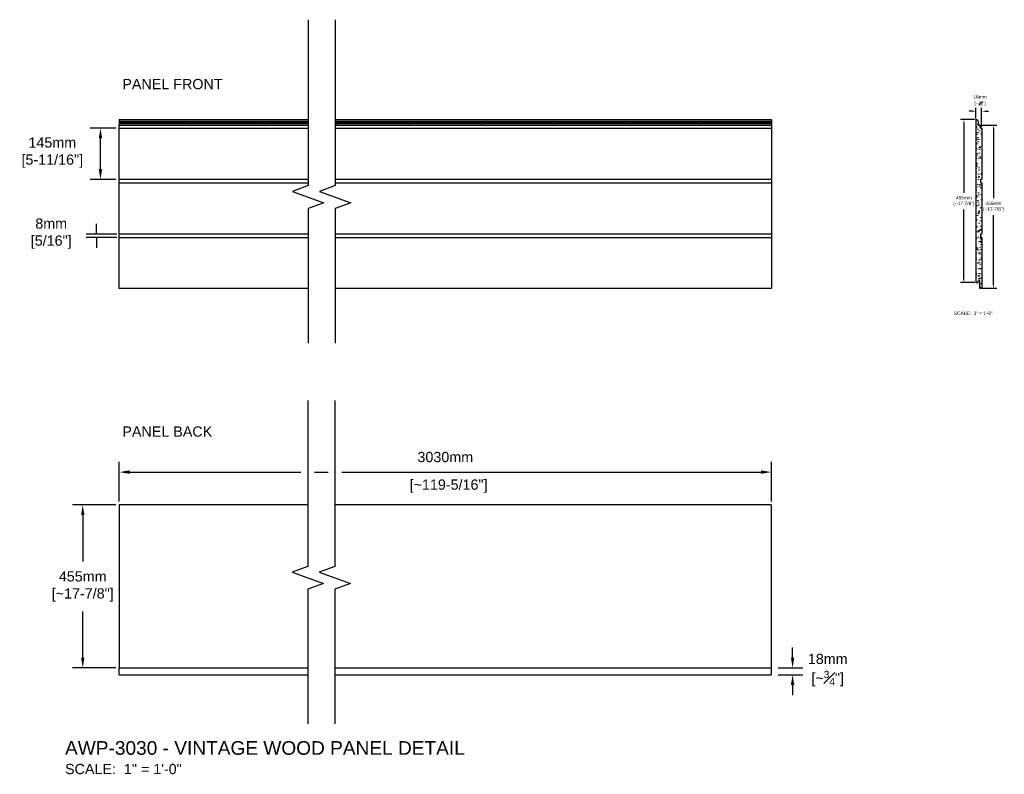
# Model space of a CAD drawing. Header units: inches. Extents: x 865 to 973, y 1438 to 1521.
import ezdxf

# ---------------------------------------------------------------- set-up
doc = ezdxf.new("R2010")
doc.units = ezdxf.units.IN
doc.header["$MEASUREMENT"] = 0
for name, color, linetype in [('R-ANNO-DIMS', 3, 'Continuous'), ('R-ANNO-TEXT', 6, 'Continuous'), ('R-SWTS-DET1', 1, 'Continuous'), ('R-SWTS-OTLN', 2, 'Continuous')]:
    doc.layers.add(name, color=color, linetype=linetype)
doc.layers.add('R-SWTS-PAT1', color=5, linetype='Continuous', lineweight=0)
doc.styles.add('Notes', font='arial.ttf', dxfattribs={"height": 0.125})
doc.styles.add('SWTSTEXT', font='arial.ttf')
doc.dimstyles.new('SWTSARCH', dxfattribs={"dimscale": 0, "dimtxt": 0.09375, "dimasz": 0.09375, "dimexe": 0.09375, "dimexo": 0.03125, "dimgap": 0.09, "dimtad": 1, "dimtih": 1, "dimtoh": 1, "dimdec": 4, "dimzin": 3, "dimdsep": 46, "dimlunit": 4, "dimtxsty": 'SWTSTEXT', "dimcen": 0.09, "dimdle": 0.1875, "dimadec": 0, "dimazin": 0, "dimtfac": 1, "dimtdec": 4, "dimtofl": 0, "dimtmove": 0, "dimatfit": 3, "dimfxl": 1, "dimtolj": 1, "dimtzin": 0, "dimarcsym": 0})

# ---------------------------------------------------------------- blocks, each defined once
blk = doc.blocks.new('*D0')
at = {"layer": 'Defpoints', "color": 0, "transparency": 16777216}
for p in [(947.82, 1449.34), (949.78, 1449.34), (947.82, 1448.59)]:
    blk.add_point(p, dxfattribs=at)
at = {"layer": 'R-ANNO-DIMS', "color": 0, "lineweight": -2, "transparency": 16777216}
for p, q in [((949.78, 1450.47), (949.78, 1451.59)), ((948.2, 1449.34), (950.91, 1449.34)), ((948.2, 1448.59), (950.91, 1448.59)), ((949.78, 1447.47), (949.78, 1446.34))]:
    blk.add_line(p, q, dxfattribs=at)
at = {"layer": 'R-ANNO-DIMS', "color": 0, "transparency": 16777216}
for points in [[(949.6, 1450.47), (949.97, 1450.47), (949.78, 1449.34)], [(949.6, 1447.47), (949.97, 1447.47), (949.78, 1448.59)]]:
    blk.add_solid(points, dxfattribs=at)
at = {"layer": 'R-ANNO-DIMS', "color": 0, "transparency": 16777216, "insert": (953.64, 1449.11), "char_height": 1.125, "attachment_point": 5, "style": 'SWTSTEXT'}
blk.add_mtext('\\A1;18mm\\P[~{\\H0.7x;\\S3#4;}"]', dxfattribs=at)
blk = doc.blocks.new('*D3')
at = {"layer": 'Defpoints', "color": 0, "transparency": 16777216}
for p in [(969.92, 1509.57), (968.59, 1491.67), (969.92, 1491.67)]:
    blk.add_point(p, dxfattribs=at)
at = {"layer": 'R-ANNO-DIMS', "color": 0, "lineweight": -2, "transparency": 16777216}
for p, q in [((969.79, 1509.57), (968.22, 1509.57)), ((968.59, 1509.2), (968.59, 1501.54)), ((968.59, 1492.04), (968.59, 1499.7)), ((969.79, 1491.67), (968.22, 1491.67))]:
    blk.add_line(p, q, dxfattribs=at)
at = {"layer": 'R-ANNO-DIMS', "color": 0, "transparency": 16777216}
for points in [[(968.53, 1509.2), (968.66, 1509.2), (968.59, 1509.57)], [(968.53, 1492.04), (968.66, 1492.04), (968.59, 1491.67)]]:
    blk.add_solid(points, dxfattribs=at)
at = {"layer": 'R-ANNO-DIMS', "color": 0, "transparency": 16777216, "insert": (968.59, 1500.62), "char_height": 0.375, "attachment_point": 5, "style": 'SWTSTEXT'}
blk.add_mtext('\\A1;455mm\\P(~17-7/8")', dxfattribs=at)
blk = doc.blocks.new('*D1')
at = {"layer": 'Defpoints', "color": 0, "transparency": 16777216}
for p in [(970.42, 1508.97), (970.42, 1491.05), (971.84, 1491.05)]:
    blk.add_point(p, dxfattribs=at)
at = {"layer": 'R-ANNO-DIMS', "color": 0, "lineweight": -2, "transparency": 16777216}
for p, q in [((970.54, 1508.97), (972.21, 1508.97)), ((971.84, 1508.59), (971.84, 1500.93)), ((971.84, 1491.42), (971.84, 1499.09)), ((970.54, 1491.05), (972.21, 1491.05))]:
    blk.add_line(p, q, dxfattribs=at)
at = {"layer": 'R-ANNO-DIMS', "color": 0, "transparency": 16777216}
for points in [[(971.77, 1508.59), (971.9, 1508.59), (971.84, 1508.97)], [(971.77, 1491.42), (971.9, 1491.42), (971.84, 1491.05)]]:
    blk.add_solid(points, dxfattribs=at)
at = {"layer": 'R-ANNO-DIMS', "color": 0, "transparency": 16777216, "insert": (971.84, 1500.01), "char_height": 0.375, "attachment_point": 5, "style": 'SWTSTEXT'}
blk.add_mtext('\\A1;455mm\\P(~17-7/8")', dxfattribs=at)
blk = doc.blocks.new('*D2')
at = {"layer": 'Defpoints', "color": 0, "transparency": 16777216}
for p in [(970.54, 1510.49), (969.92, 1509.57), (970.54, 1508.61)]:
    blk.add_point(p, dxfattribs=at)
at = {"layer": 'R-ANNO-DIMS', "color": 0, "lineweight": -2, "transparency": 16777216}
for p, q in [((969.54, 1510.49), (969.17, 1510.49)), ((969.92, 1509.7), (969.92, 1510.87)), ((970.54, 1508.73), (970.54, 1510.87)), ((970.92, 1510.49), (971.29, 1510.49))]:
    blk.add_line(p, q, dxfattribs=at)
at = {"layer": 'R-ANNO-DIMS', "color": 0, "transparency": 16777216}
for points in [[(969.54, 1510.55), (969.54, 1510.43), (969.92, 1510.49)], [(970.92, 1510.55), (970.92, 1510.43), (970.54, 1510.49)]]:
    blk.add_solid(points, dxfattribs=at)
at = {"layer": 'R-ANNO-DIMS', "color": 0, "transparency": 16777216, "insert": (970.37, 1511.66), "char_height": 0.375, "attachment_point": 5, "style": 'SWTSTEXT'}
blk.add_mtext('\\A1;16mm\\P(~{\\H0.7x;\\S5#8;}")', dxfattribs=at)
blk = doc.blocks.new('*D4')
at = {"layer": 'Defpoints', "color": 0, "transparency": 16777216}
for p in [(873.36, 1497), (875.94, 1497), (875.94, 1496.62)]:
    blk.add_point(p, dxfattribs=at)
at = {"layer": 'R-ANNO-DIMS', "color": 0, "lineweight": -2, "transparency": 16777216}
for p, q in [((873.36, 1497), (873.36, 1498.12)), ((875.57, 1497), (872.23, 1497)), ((875.57, 1496.62), (872.23, 1496.62)), ((873.36, 1496.62), (873.36, 1495.5))]:
    blk.add_line(p, q, dxfattribs=at)
at = {"layer": 'R-ANNO-DIMS', "color": 0, "transparency": 16777216, "insert": (868.38, 1497.05), "char_height": 1.125, "attachment_point": 5, "style": 'SWTSTEXT'}
blk.add_mtext('\\A1;8mm\\P[{\\H1x;5/16}"]', dxfattribs=at)
blk = doc.blocks.new('_None')
blk = doc.blocks.new('*D5')
at = {"layer": 'Defpoints', "color": 0, "transparency": 16777216}
for p in [(873.79, 1508.64), (875.85, 1508.64), (875.85, 1503.01)]:
    blk.add_point(p, dxfattribs=at)
at = {"layer": 'R-ANNO-DIMS', "color": 0, "lineweight": -2, "transparency": 16777216}
for p, q in [((875.48, 1508.64), (872.67, 1508.64)), ((873.79, 1504.14), (873.79, 1507.51)), ((875.48, 1503.01), (872.67, 1503.01))]:
    blk.add_line(p, q, dxfattribs=at)
at = {"layer": 'R-ANNO-DIMS', "color": 0, "transparency": 16777216}
for points in [[(873.6, 1507.51), (873.98, 1507.51), (873.79, 1508.64)], [(873.6, 1504.14), (873.98, 1504.14), (873.79, 1503.01)]]:
    blk.add_solid(points, dxfattribs=at)
at = {"layer": 'R-ANNO-DIMS', "color": 0, "transparency": 16777216, "insert": (868.5, 1505.95), "char_height": 1.125, "attachment_point": 5, "style": 'SWTSTEXT'}
blk.add_mtext('\\A1;145mm\\P[5-11/16"]', dxfattribs=at)
blk = doc.blocks.new('*D9')
at = {"layer": 'Defpoints', "color": 0, "transparency": 16777216}
for p in [(947.45, 1470.85), (875.85, 1467.25), (947.45, 1467.25)]:
    blk.add_point(p, dxfattribs=at)
at = {"layer": 'R-ANNO-DIMS', "color": 0, "lineweight": -2, "transparency": 16777216}
for p, q in [((875.85, 1467.62), (875.85, 1471.97)), ((947.45, 1467.62), (947.45, 1471.97)), ((876.98, 1470.85), (895.8, 1470.85)), ((897.3, 1470.85), (898.78, 1470.85)), ((900.28, 1470.85), (946.32, 1470.85))]:
    blk.add_line(p, q, dxfattribs=at)
at = {"layer": 'R-ANNO-DIMS', "color": 0, "transparency": 16777216}
for points in [[(876.98, 1471.04), (876.98, 1470.66), (875.85, 1470.85)], [(946.32, 1471.04), (946.32, 1470.66), (947.45, 1470.85)]]:
    blk.add_solid(points, dxfattribs=at)
at = {"layer": 'R-ANNO-DIMS', "color": 0, "transparency": 16777216, "insert": (911.65, 1472.5), "char_height": 1.125, "attachment_point": 5, "style": 'SWTSTEXT'}
blk.add_mtext('\\A1;3030mm', dxfattribs=at)
blk = doc.blocks.new('*D10')
at = {"layer": 'Defpoints', "color": 0, "transparency": 16777216}
for p in [(871.84, 1467.25), (875.85, 1467.25), (875.85, 1449.34)]:
    blk.add_point(p, dxfattribs=at)
at = {"layer": 'R-ANNO-DIMS', "color": 0, "lineweight": -2, "transparency": 16777216}
for p, q in [((875.48, 1467.25), (870.72, 1467.25)), ((871.84, 1466.12), (871.84, 1461.04)), ((871.84, 1450.47), (871.84, 1455.55)), ((875.48, 1449.34), (870.72, 1449.34))]:
    blk.add_line(p, q, dxfattribs=at)
at = {"layer": 'R-ANNO-DIMS', "color": 0, "transparency": 16777216}
for points in [[(871.66, 1466.12), (872.03, 1466.12), (871.84, 1467.25)], [(871.66, 1450.47), (872.03, 1450.47), (871.84, 1449.34)]]:
    blk.add_solid(points, dxfattribs=at)
at = {"layer": 'R-ANNO-DIMS', "color": 0, "transparency": 16777216, "insert": (871.84, 1458.29), "char_height": 1.125, "attachment_point": 5, "style": 'SWTSTEXT'}
blk.add_mtext('\\A1;455mm\\P[~17-7/8"]', dxfattribs=at)

msp = doc.modelspace()

# ---------------------------------------------------------------- hatches: boundary and pattern name
at = {"layer": 'R-SWTS-PAT1'}
h = msp.add_hatch(dxfattribs=at)
h.set_pattern_fill('AR-CONC', color=256, scale=0.0063, style=0)
h.set_pattern_definition([(50, (0.8125, 0), (1.1477634, -0.10041624), [0.120015, -1.320165]), (355, (0.8125, 0), (-0.2220298, 1.20365685), [0.096012, -1.056132]), (100.451, (0.9081, -0.0084), (0.92573776, 1.1032351), [0.101997, -1.121967]), (46.1842, (0.8125, 0.32), (1.707798, -0.2648667), [0.1800225, -1.9802475]), (96.6356, (0.9548, 0.298), (1.4956467, 1.558781), [0.1529955, -1.6829505]), (351.184, (0.8125, 0.32), (1.495649, 1.5587782), [0.144018, -1.584198]), (21, (0.9725, 0.24), (0.95517374, -0.64427277), [0.120015, -1.320165]), (326, (0.9725, 0.24), (0.3893528, 1.1603842), [0.096012, -1.056132]), (71.4514, (1.0521, 0.1863), (1.3445239, 0.516114), [0.101997, -1.121967]), (37.5, (0.8125, 0), (0.0194582, 0.532696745), [0, -1.0433304, 0, -1.072134, 0, -1.0601325]), (7.5, (0.8125, 0), (0.42096387, 0.63113762), [0, -0.6112764, 0, -1.0193274, 0, -0.4040505]), (327.5, (0.45566, 0), (0.85422075, -0.03609109), [0, -0.40005, 0, -1.248156, 0, -1.656207]), (317.5, (0.2956, 0), (0.93321384, 0.1601869), [0, -0.520065, 0, -0.8289036, 0, -1.176147])])
h.paths.add_polyline_path([(970.5432, 1505.60625, 0.414213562), (970.51195, 1505.6375), (970.44945, 1505.6375, -0.414213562), (970.4182, 1505.66875), (970.4182, 1505.98125, -0.414213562), (970.44945, 1506.0125), (970.51195, 1506.0125, 0.414213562), (970.5432, 1506.04375), (970.5432, 1508.60625, 0.414213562), (970.51195, 1508.6375), (970.44945, 1508.6375, -0.414213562), (970.4182, 1508.66875), (970.4182, 1508.96995), (970.16513, 1508.96995), (970.16513, 1509.33571), (970.0432, 1509.575), (969.9182, 1509.575), (969.9182, 1491.7625), (970.11184, 1491.7625), (970.1827, 1491.98279, -0.771059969), (970.29962, 1491.95205), (970.29962, 1491.04792), (970.4182, 1491.04792), (970.4182, 1491.07917, -0.414213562), (970.44945, 1491.11042), (970.51195, 1491.11042, 0.414213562), (970.5432, 1491.14167), (970.5432, 1493.60625, 0.414213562), (970.51195, 1493.6375), (970.44945, 1493.6375, -0.414213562), (970.4182, 1493.66875), (970.4182, 1493.98125, -0.414213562), (970.44945, 1494.0125), (970.51195, 1494.0125, 0.414213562), (970.5432, 1494.04375), (970.5432, 1496.60625, 0.414213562), (970.51195, 1496.6375), (970.44945, 1496.6375, -0.414213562), (970.4182, 1496.66875), (970.4182, 1496.98125, -0.414213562), (970.44945, 1497.0125), (970.51195, 1497.0125, 0.414213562), (970.5432, 1497.04375), (970.5432, 1499.60625, 0.414213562), (970.51195, 1499.6375), (970.44945, 1499.6375, -0.414213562), (970.4182, 1499.66875), (970.4182, 1499.98125, -0.414213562), (970.44945, 1500.0125), (970.51195, 1500.0125, 0.414213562), (970.5432, 1500.04375), (970.5432, 1502.60625, 0.414213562), (970.51195, 1502.6375), (970.44945, 1502.6375, -0.414213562), (970.4182, 1502.66875), (970.4182, 1502.98125, -0.414213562), (970.44945, 1503.0125), (970.51195, 1503.0125, 0.414213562), (970.5432, 1503.04375)])

# ---------------------------------------------------------------- linework, layer by layer
at = {"layer": 'R-ANNO-DIMS', "linetype": 'Continuous'}
for points in [[(896.57999, 1520.5496), (896.57999, 1502.31737), (894.86281, 1501.69237), (898.29716, 1500.44237), (896.57999, 1499.81737), (896.57999, 1485.02865)], [(899.56429, 1520.5496), (899.56429, 1502.31737), (897.84711, 1501.69237), (901.28146, 1500.44237), (899.56429, 1499.81737), (899.56429, 1485.02865)], [(896.54614, 1478.72765), (896.54614, 1460.49542), (894.82897, 1459.87042), (898.26332, 1458.62042), (896.54614, 1457.99542), (896.54614, 1443.2067)], [(899.53045, 1478.72765), (899.53045, 1460.49542), (897.81327, 1459.87042), (901.24762, 1458.62042), (899.53045, 1457.99542), (899.53045, 1443.2067)]]:
    msp.add_lwpolyline(points, dxfattribs=at)
at = {"layer": 'R-SWTS-DET1'}
for p, q in [((875.85225, 1509.575), (896.57999, 1509.575)), ((875.85225, 1509.575), (875.85225, 1508.95)), ((875.85225, 1509.41875), (896.57999, 1509.41875)), ((875.85225, 1509.2625), (896.57999, 1509.2625)), ((899.56429, 1509.575), (947.47725, 1509.575)), ((899.56429, 1509.41875), (947.47725, 1509.41875)), ((899.56429, 1509.2625), (947.47725, 1509.2625)), ((947.47725, 1509.575), (947.47725, 1491.0125)), ((875.85225, 1509.1375), (896.57999, 1509.1375)), ((875.85225, 1508.95), (896.57999, 1508.95)), ((875.85225, 1491.0125), (875.85225, 1508.95)), ((875.85225, 1508.6375), (896.57999, 1508.6375)), ((899.56429, 1509.1375), (947.47725, 1509.1375)), ((899.56429, 1508.95), (947.47725, 1508.95)), ((899.56429, 1508.6375), (947.47725, 1508.6375)), ((875.85225, 1503.0125), (896.57999, 1503.0125)), ((899.56429, 1503.0125), (947.47725, 1503.0125)), ((875.85225, 1502.6375), (896.57999, 1502.6375)), ((899.56429, 1502.6375), (947.47725, 1502.6375)), ((875.85225, 1497.0125), (896.57999, 1497.0125)), ((875.85225, 1496.6375), (896.57999, 1496.6375)), ((899.56429, 1497.0125), (947.47725, 1497.0125)), ((899.56429, 1496.6375), (947.47725, 1496.6375)), ((896.57999, 1491.0125), (875.85225, 1491.0125)), ((947.47725, 1491.0125), (899.56429, 1491.0125)), ((875.85225, 1467.24667), (875.85225, 1449.34042)), ((896.57999, 1467.24667), (875.85225, 1467.24667)), ((947.446, 1467.24667), (899.56429, 1467.24667)), ((947.446, 1467.24667), (947.446, 1448.59042)), ((875.85225, 1448.59042), (875.85225, 1449.34042)), ((875.85225, 1449.34042), (896.57999, 1449.34042)), ((899.56429, 1449.34042), (947.446, 1449.34042)), ((875.85225, 1448.59042), (896.57999, 1448.59042)), ((899.56429, 1448.59042), (947.446, 1448.59042))]:
    msp.add_line(p, q, dxfattribs=at)
for p in [(883.81058, 1508.95), (891.76892, 1508.95), (899.72725, 1508.95), (907.68558, 1508.95), (915.64392, 1508.95), (923.60225, 1508.95), (931.56058, 1508.95), (939.51892, 1508.95)]:
    msp.add_point(p, dxfattribs=at)
at = {"layer": 'R-SWTS-OTLN'}
for p, q in [((969.9182, 1509.575), (970.0432, 1509.575)), ((969.9182, 1509.575), (969.9182, 1491.66875)), ((970.0432, 1509.575), (970.16513, 1509.33571)), ((970.16513, 1509.33571), (970.16513, 1508.96995)), ((970.16513, 1508.96995), (970.4182, 1508.96995)), ((970.4182, 1508.66875), (970.4182, 1508.96995)), ((970.44945, 1508.6375), (970.51195, 1508.6375)), ((970.5432, 1508.60625), (970.5432, 1503.04375)), ((970.4182, 1502.98125), (970.4182, 1502.66875)), ((970.44945, 1503.0125), (970.51195, 1503.0125)), ((970.44945, 1502.6375), (970.51195, 1502.6375)), ((970.5432, 1502.60625), (970.5432, 1497.04375)), ((970.4182, 1496.98125), (970.4182, 1496.66875)), ((970.44945, 1497.0125), (970.51195, 1497.0125)), ((970.44945, 1496.6375), (970.51195, 1496.6375)), ((970.5432, 1496.60625), (970.5432, 1491.14167)), ((970.11184, 1491.66875), (970.1827, 1491.88904)), ((969.9182, 1491.66875), (970.11184, 1491.66875)), ((970.29962, 1491.8583), (970.29962, 1491.04792)), ((970.29962, 1491.04792), (970.4182, 1491.04792)), ((970.4182, 1491.07917), (970.4182, 1491.04792)), ((970.44945, 1491.11042), (970.51195, 1491.11042))]:
    msp.add_line(p, q, dxfattribs=at)
for centre, radius, start, end in [((970.15537, 1509.15288), 0.07486, 277.4874098, 82.5125902), ((970.44945, 1508.66875), 0.03125, 180, 270), ((970.51195, 1508.60625), 0.03125, 0, 90), ((970.44945, 1502.98125), 0.03125, 90, 180), ((970.51195, 1503.04375), 0.03125, 270, 0), ((970.44945, 1502.66875), 0.03125, 180, 270), ((970.51195, 1502.60625), 0.03125, 0, 90), ((970.44945, 1496.98125), 0.03125, 90, 180), ((970.44945, 1496.66875), 0.03125, 180, 270), ((970.51195, 1497.04375), 0.03125, 270, 0), ((970.51195, 1496.60625), 0.03125, 0, 90), ((970.23712, 1491.8583), 0.0625, 360, 150.5375125), ((970.44945, 1491.07917), 0.03125, 90, 180), ((970.51195, 1491.14167), 0.03125, 270, 360)]:
    msp.add_arc(centre, radius, start, end, dxfattribs=at)

# ---------------------------------------------------------------- texts
at = {"layer": 'R-ANNO-DIMS', "char_height": 1.125, "attachment_point": 1, "style": 'Notes'}
for s, width, insert in [('PANEL FRONT', 11.4710268, (876.19406, 1514.03883)), ('PANEL BACK', 10.6227765, (876.19406, 1475.87149)), ('[~119-5/16"]', 10.6227765, (907.7349, 1470.03974))]:
    msp.add_mtext_dynamic_manual_height_columns(s, width=width, gutter_width=7.5, heights=[0], dxfattribs=dict(at, insert=insert))
at = {"layer": 'R-ANNO-TEXT', "insert": (869.89951, 1441.29709), "char_height": 1, "width": 67.4189265, "attachment_point": 1, "style": 'SWTSTEXT'}
msp.add_mtext('{\\H1.5x;AWP-3030 - VINTAGE WOOD PANEL DETAIL\\P\\H0.75x;SCALE:  1" = 1\'-0"}', dxfattribs=at)
at = {"layer": 'R-SWTS-PAT1', "linetype": 'Continuous', "lineweight": 25, "insert": (967.49655, 1488.48419), "char_height": 0.375, "width": 17.7408629, "attachment_point": 1, "style": 'SWTSTEXT'}
msp.add_mtext('SCALE:  3" = 1\'-0"', dxfattribs=at)

# ---------------------------------------------------------------- dimensions: what is measured, and where the dimension line sits
at = {"layer": 'R-ANNO-DIMS'}
dim = msp.add_linear_dim(base=(970.5432, 1510.49181), p1=(969.9182, 1509.575), p2=(970.5432, 1508.60625), text='16mm\\P(~{\\H0.7x;\\S5#8;}")', dimstyle='SWTSARCH', override={"dimscale": 4, "dimdec": 4, "dimpost": '\\X', "dimtmove": 2}, dxfattribs=at)
dim.commit()
dim.dimension.update_dxf_attribs({"geometry": '*D2', "text_midpoint": (970.37027, 1511.66266), "dimtype": 160})
for base, p1, p2, text, override, picture, middle in [((968.5948, 1491.66875), (969.9182, 1509.575), (969.9182, 1491.66875), '455mm\\P(~17-7/8")', {"dimscale": 4, "dimdec": 0, "dimpost": '\\X'}, '*D3', (968.5948, 1500.62187)), ((871.843, 1467.24667), (875.85225, 1449.34042), (875.85225, 1467.24667), '455mm\\P[~17-7/8"]', {"dimscale": 12, "dimdec": 0, "dimpost": '\\X'}, '*D10', (871.843, 1458.29355))]:
    dim = msp.add_linear_dim(base=base, p1=p1, p2=p2, angle=90, text=text, dimstyle='SWTSARCH', override=override, dxfattribs=at)
    dim.commit()
    dim.dimension.update_dxf_attribs({"geometry": picture, "text_midpoint": middle})
for base, p1, p2, text, override, picture, middle in [((873.79234, 1508.6375), (875.85225, 1503.0125), (875.85225, 1508.6375), '145mm\\P[5-11/16"]', {"dimscale": 12, "dimpost": '\\X', "dimtmove": 2}, '*D5', (868.49983, 1505.94626)), ((971.83521, 1491.04792), (970.4182, 1508.96995), (970.4182, 1491.04792), '455mm\\P(~17-7/8")', {"dimscale": 4, "dimdec": 0, "dimpost": '\\X'}, '*D1', (971.83521, 1500.00893)), ((873.35739, 1496.99564), (875.94313, 1496.62064), (875.94313, 1496.99564), '8mm\\P[{\\H1x;5/16}"]', {"dimscale": 12, "dimpost": '\\X', "dimblk1": 'None', "dimblk2": 'None', "dimsah": 1, "dimtmove": 2}, '*D4', (868.37947, 1497.04576)), ((949.78473, 1449.34042), (947.821, 1448.59042), (947.821, 1449.34042), '18mm\\P[~{\\H0.7x;\\S3#4;}"]', {"dimscale": 12, "dimpost": '\\X', "dimtmove": 2}, '*D0', (953.64288, 1449.10668))]:
    dim = msp.add_linear_dim(base=base, p1=p1, p2=p2, angle=90, text=text, dimstyle='SWTSARCH', override=override, dxfattribs=at)
    dim.commit()
    dim.dimension.update_dxf_attribs({"geometry": picture, "text_midpoint": middle, "dimtype": 160})
dim = msp.add_linear_dim(base=(947.446, 1470.84917), p1=(875.85225, 1467.24667), p2=(947.446, 1467.24667), text='3030mm', dimstyle='SWTSARCH', override={"dimscale": 12, "dimdec": 0, "dimpost": '\\X'}, dxfattribs=at)
dim.commit()
dim.dimension.update_dxf_attribs({"geometry": '*D9', "text_midpoint": (911.64912, 1472.50395)})

doc.saveas('drawing.dxf')
